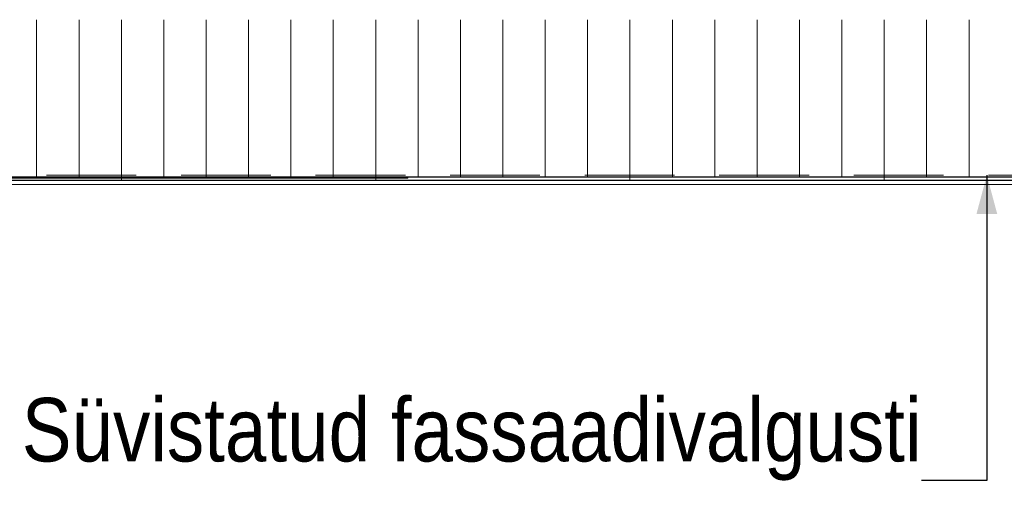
# Model space of a CAD drawing. Header units: millimetres. Extents: x -65 to 293624, y -1905 to 31061.
# Tile 41 of 256: x 31711 to 34034, y 15216 to 16355. Entities that reach past the tile are written whole.
import ezdxf

# ---------------------------------------------------------------- set-up
doc = ezdxf.new("R2010")
doc.units = ezdxf.units.MM
doc.header["$MEASUREMENT"] = 0
doc.linetypes.add('Hidden Line', pattern=[317.5, 211.666667, -105.833333])
for name, color, linetype in [('00 2D joon.AR', 7, 'Continuous'), ('00 Tekst.AR', 7, 'Continuous'), ('1247 Fassaadi valgusti.AR', 7, 'Continuous'), ('1263 Katuse alusserv.AR', 7, 'Continuous'), ('1264 Katusevarustus.AR', 7, 'Continuous')]:
    doc.layers.add(name, color=color, linetype=linetype)
doc.styles.add('GENERATED_STYLE_4', font='txt', dxfattribs={"width": 0.84})
doc.dimstyles.new('GENERATED_STYLE__1', dxfattribs={"dimtxt": 0.18, "dimasz": 91.2, "dimexe": 0.18, "dimexo": 0.0625, "dimgap": 0, "dimtad": 0, "dimtih": 1, "dimtoh": 1, "dimdec": 4, "dimzin": 0, "dimdsep": 46, "dimcen": 0.09, "dimadec": 0, "dimazin": 0, "dimtfac": 1, "dimtdec": 4, "dimtmove": 0, "dimatfit": 3, "dimldrblk": 'ARROWHEAD_5', "dimfxl": 0, "dimtolj": 1, "dimtzin": 0, "dimarcsym": 0})

# ---------------------------------------------------------------- blocks, each defined once
blk = doc.blocks.new('*X261', base_point=(-38239, 12361.4))
at = {"layer": '1263 Katuse alusserv.AR', "color": 7, "linetype": 'Continuous', "lineweight": 13}
for p, q in [((31750.6, 16355.2), (31750.6, 16291.3)), ((31750.6, 16355.2), (31750.6, 16291.3)), ((31850.6, 16355.2), (31850.6, 16291.3)), ((31850.6, 16355.2), (31850.6, 16291.3)), ((31950.6, 16355.2), (31950.6, 16291.3)), ((31950.6, 16355.2), (31950.6, 16291.3)), ((32050.6, 16355.2), (32050.6, 16291.3)), ((32050.6, 16355.2), (32050.6, 16291.3)), ((32150.6, 16355.2), (32150.6, 16291.3)), ((32150.6, 16355.2), (32150.6, 16291.3)), ((32250.6, 16355.2), (32250.6, 16291.3)), ((32250.6, 16355.2), (32250.6, 16291.3)), ((32350.6, 16355.2), (32350.6, 16291.3)), ((32350.6, 16355.2), (32350.6, 16291.3)), ((32450.6, 16355.2), (32450.6, 16291.3)), ((32450.6, 16355.2), (32450.6, 16291.3)), ((32550.6, 16355.2), (32550.6, 16291.3)), ((32550.6, 16355.2), (32550.6, 16291.3)), ((32650.6, 16355.2), (32650.6, 16291.3)), ((32650.6, 16355.2), (32650.6, 16291.3)), ((32750.6, 16355.2), (32750.6, 16291.3)), ((32750.6, 16355.2), (32750.6, 16291.3)), ((32850.6, 16355.2), (32850.6, 16291.3)), ((32850.6, 16355.2), (32850.6, 16291.3)), ((32950.6, 16355.2), (32950.6, 16291.3)), ((32950.6, 16355.2), (32950.6, 16291.3)), ((33050.6, 16355.2), (33050.6, 16291.3)), ((33050.6, 16355.2), (33050.6, 16291.3)), ((33150.6, 16355.2), (33150.6, 16291.3)), ((33150.6, 16355.2), (33150.6, 16291.3)), ((33250.6, 16355.2), (33250.6, 16291.3)), ((33250.6, 16355.2), (33250.6, 16291.3)), ((33350.6, 16355.2), (33350.6, 16291.3)), ((33350.6, 16355.2), (33350.6, 16291.3)), ((33450.6, 16355.2), (33450.6, 16291.3)), ((33450.6, 16355.2), (33450.6, 16291.3)), ((33550.6, 16355.2), (33550.6, 16291.3)), ((33550.6, 16355.2), (33550.6, 16291.3)), ((33650.6, 16355.2), (33650.6, 16291.3)), ((33650.6, 16355.2), (33650.6, 16291.3)), ((33750.6, 16355.2), (33750.6, 16291.3)), ((33750.6, 16355.2), (33750.6, 16291.3)), ((33850.6, 16355.2), (33850.6, 16291.3)), ((33850.6, 16355.2), (33850.6, 16291.3)), ((33950.6, 16355.2), (33950.6, 16291.3)), ((33950.6, 16355.2), (33950.6, 16291.3)), ((31750.6, 16291.3), (31750.6, 16227.4)), ((31750.6, 16291.3), (31750.6, 16227.4)), ((31850.6, 16291.3), (31850.6, 16227.4)), ((31850.6, 16291.3), (31850.6, 16227.4)), ((31950.6, 16291.3), (31950.6, 16227.4)), ((31950.6, 16291.3), (31950.6, 16227.4)), ((32050.6, 16291.3), (32050.6, 16227.4)), ((32050.6, 16291.3), (32050.6, 16227.4)), ((32150.6, 16291.3), (32150.6, 16227.4)), ((32150.6, 16291.3), (32150.6, 16227.4)), ((32250.6, 16291.3), (32250.6, 16227.4)), ((32250.6, 16291.3), (32250.6, 16227.4)), ((32350.6, 16291.3), (32350.6, 16227.4)), ((32350.6, 16291.3), (32350.6, 16227.4)), ((32450.6, 16291.3), (32450.6, 16227.4)), ((32450.6, 16291.3), (32450.6, 16227.4)), ((32550.6, 16291.3), (32550.6, 16227.4)), ((32550.6, 16291.3), (32550.6, 16227.4)), ((32650.6, 16291.3), (32650.6, 16227.4)), ((32650.6, 16291.3), (32650.6, 16227.4)), ((32750.6, 16291.3), (32750.6, 16227.4)), ((32750.6, 16291.3), (32750.6, 16227.4)), ((32850.6, 16291.3), (32850.6, 16227.4)), ((32850.6, 16291.3), (32850.6, 16227.4)), ((32950.6, 16291.3), (32950.6, 16227.4)), ((32950.6, 16291.3), (32950.6, 16227.4)), ((33050.6, 16291.3), (33050.6, 16227.4)), ((33050.6, 16291.3), (33050.6, 16227.4)), ((33150.6, 16291.3), (33150.6, 16227.4)), ((33150.6, 16291.3), (33150.6, 16227.4)), ((33250.6, 16291.3), (33250.6, 16227.4)), ((33250.6, 16291.3), (33250.6, 16227.4)), ((33350.6, 16291.3), (33350.6, 16227.4)), ((33350.6, 16291.3), (33350.6, 16227.4)), ((33450.6, 16291.3), (33450.6, 16227.4)), ((33450.6, 16291.3), (33450.6, 16227.4)), ((33550.6, 16291.3), (33550.6, 16227.4)), ((33550.6, 16291.3), (33550.6, 16227.4)), ((33650.6, 16291.3), (33650.6, 16227.4)), ((33650.6, 16291.3), (33650.6, 16227.4)), ((33750.6, 16291.3), (33750.6, 16227.4)), ((33750.6, 16291.3), (33750.6, 16227.4)), ((33850.6, 16291.3), (33850.6, 16227.4)), ((33850.6, 16291.3), (33850.6, 16227.4)), ((33950.6, 16291.3), (33950.6, 16227.4)), ((33950.6, 16291.3), (33950.6, 16227.4)), ((31750.6, 16227.4), (31750.6, 16163.5)), ((31750.6, 16227.4), (31750.6, 16163.5)), ((31850.6, 16227.4), (31850.6, 16163.5)), ((31850.6, 16227.4), (31850.6, 16163.5)), ((31950.6, 16227.4), (31950.6, 16163.5)), ((31950.6, 16227.4), (31950.6, 16163.5)), ((32050.6, 16227.4), (32050.6, 16163.5)), ((32050.6, 16227.4), (32050.6, 16163.5)), ((32150.6, 16227.4), (32150.6, 16163.5)), ((32150.6, 16227.4), (32150.6, 16163.5)), ((32250.6, 16227.4), (32250.6, 16163.5)), ((32250.6, 16227.4), (32250.6, 16163.5)), ((32350.6, 16227.4), (32350.6, 16163.5)), ((32350.6, 16227.4), (32350.6, 16163.5)), ((32450.6, 16227.4), (32450.6, 16163.5)), ((32450.6, 16227.4), (32450.6, 16163.5)), ((32550.6, 16227.4), (32550.6, 16163.5)), ((32550.6, 16227.4), (32550.6, 16163.5)), ((32650.6, 16227.4), (32650.6, 16163.5)), ((32650.6, 16227.4), (32650.6, 16163.5)), ((32750.6, 16227.4), (32750.6, 16163.5)), ((32750.6, 16227.4), (32750.6, 16163.5)), ((32850.6, 16227.4), (32850.6, 16163.5)), ((32850.6, 16227.4), (32850.6, 16163.5)), ((32950.6, 16227.4), (32950.6, 16163.5)), ((32950.6, 16227.4), (32950.6, 16163.5)), ((33050.6, 16227.4), (33050.6, 16163.5)), ((33050.6, 16227.4), (33050.6, 16163.5)), ((33150.6, 16227.4), (33150.6, 16163.5)), ((33150.6, 16227.4), (33150.6, 16163.5)), ((33250.6, 16227.4), (33250.6, 16163.5)), ((33250.6, 16227.4), (33250.6, 16163.5)), ((33350.6, 16227.4), (33350.6, 16163.5)), ((33350.6, 16227.4), (33350.6, 16163.5)), ((33450.6, 16227.4), (33450.6, 16163.5)), ((33450.6, 16227.4), (33450.6, 16163.5)), ((33550.6, 16227.4), (33550.6, 16163.5)), ((33550.6, 16227.4), (33550.6, 16163.5)), ((33650.6, 16227.4), (33650.6, 16163.5)), ((33650.6, 16227.4), (33650.6, 16163.5)), ((33750.6, 16227.4), (33750.6, 16163.5)), ((33750.6, 16227.4), (33750.6, 16163.5)), ((33850.6, 16227.4), (33850.6, 16163.5)), ((33850.6, 16227.4), (33850.6, 16163.5)), ((33950.6, 16227.4), (33950.6, 16163.5)), ((33950.6, 16227.4), (33950.6, 16163.5)), ((31750.6, 16163.5), (31750.6, 16099.5)), ((31750.6, 16163.5), (31750.6, 16099.5)), ((31850.6, 16163.5), (31850.6, 16099.5)), ((31850.6, 16163.5), (31850.6, 16099.5)), ((31950.6, 16163.5), (31950.6, 16099.5)), ((31950.6, 16163.5), (31950.6, 16099.5)), ((32050.6, 16163.5), (32050.6, 16099.5)), ((32050.6, 16163.5), (32050.6, 16099.5)), ((32150.6, 16163.5), (32150.6, 16099.5)), ((32150.6, 16163.5), (32150.6, 16099.5)), ((32250.6, 16163.5), (32250.6, 16099.5)), ((32250.6, 16163.5), (32250.6, 16099.5)), ((32350.6, 16163.5), (32350.6, 16099.5)), ((32350.6, 16163.5), (32350.6, 16099.5)), ((32450.6, 16163.5), (32450.6, 16099.5)), ((32450.6, 16163.5), (32450.6, 16099.5)), ((32550.6, 16163.5), (32550.6, 16099.5)), ((32550.6, 16163.5), (32550.6, 16099.5)), ((32650.6, 16163.5), (32650.6, 16099.5)), ((32650.6, 16163.5), (32650.6, 16099.5)), ((32750.6, 16163.5), (32750.6, 16099.5)), ((32750.6, 16163.5), (32750.6, 16099.5)), ((32850.6, 16163.5), (32850.6, 16099.5)), ((32850.6, 16163.5), (32850.6, 16099.5)), ((32950.6, 16163.5), (32950.6, 16099.5)), ((32950.6, 16163.5), (32950.6, 16099.5)), ((33050.6, 16163.5), (33050.6, 16099.5)), ((33050.6, 16163.5), (33050.6, 16099.5)), ((33150.6, 16163.5), (33150.6, 16099.5)), ((33150.6, 16163.5), (33150.6, 16099.5)), ((33250.6, 16163.5), (33250.6, 16099.5)), ((33250.6, 16163.5), (33250.6, 16099.5)), ((33350.6, 16163.5), (33350.6, 16099.5)), ((33350.6, 16163.5), (33350.6, 16099.5)), ((33450.6, 16163.5), (33450.6, 16099.5)), ((33450.6, 16163.5), (33450.6, 16099.5)), ((33550.6, 16163.5), (33550.6, 16099.5)), ((33550.6, 16163.5), (33550.6, 16099.5)), ((33650.6, 16163.5), (33650.6, 16099.5)), ((33650.6, 16163.5), (33650.6, 16099.5)), ((33750.6, 16163.5), (33750.6, 16099.5)), ((33750.6, 16163.5), (33750.6, 16099.5)), ((33850.6, 16163.5), (33850.6, 16099.5)), ((33850.6, 16163.5), (33850.6, 16099.5)), ((33950.6, 16163.5), (33950.6, 16099.5)), ((33950.6, 16163.5), (33950.6, 16099.5)), ((31750.6, 16099.5), (31750.6, 16035.6)), ((31750.6, 16099.5), (31750.6, 16035.6)), ((31850.6, 16099.5), (31850.6, 16035.6)), ((31850.6, 16099.5), (31850.6, 16035.6)), ((31950.6, 16099.5), (31950.6, 16035.6)), ((31950.6, 16099.5), (31950.6, 16035.6)), ((32050.6, 16099.5), (32050.6, 16035.6)), ((32050.6, 16099.5), (32050.6, 16035.6)), ((32150.6, 16099.5), (32150.6, 16035.6)), ((32150.6, 16099.5), (32150.6, 16035.6)), ((32250.6, 16099.5), (32250.6, 16035.6)), ((32250.6, 16099.5), (32250.6, 16035.6)), ((32350.6, 16099.5), (32350.6, 16035.6)), ((32350.6, 16099.5), (32350.6, 16035.6)), ((32450.6, 16099.5), (32450.6, 16035.6)), ((32450.6, 16099.5), (32450.6, 16035.6)), ((32550.6, 16099.5), (32550.6, 16035.6)), ((32550.6, 16099.5), (32550.6, 16035.6)), ((32650.6, 16099.5), (32650.6, 16035.6)), ((32650.6, 16099.5), (32650.6, 16035.6)), ((32750.6, 16099.5), (32750.6, 16035.6)), ((32750.6, 16099.5), (32750.6, 16035.6)), ((32850.6, 16099.5), (32850.6, 16035.6)), ((32850.6, 16099.5), (32850.6, 16035.6)), ((32950.6, 16099.5), (32950.6, 16035.6)), ((32950.6, 16099.5), (32950.6, 16035.6)), ((33050.6, 16099.5), (33050.6, 16035.6)), ((33050.6, 16099.5), (33050.6, 16035.6)), ((33150.6, 16099.5), (33150.6, 16035.6)), ((33150.6, 16099.5), (33150.6, 16035.6)), ((33250.6, 16099.5), (33250.6, 16035.6)), ((33250.6, 16099.5), (33250.6, 16035.6)), ((33350.6, 16099.5), (33350.6, 16035.6)), ((33350.6, 16099.5), (33350.6, 16035.6)), ((33450.6, 16099.5), (33450.6, 16035.6)), ((33450.6, 16099.5), (33450.6, 16035.6)), ((33550.6, 16099.5), (33550.6, 16035.6)), ((33550.6, 16099.5), (33550.6, 16035.6)), ((33650.6, 16099.5), (33650.6, 16035.6)), ((33650.6, 16099.5), (33650.6, 16035.6)), ((33750.6, 16099.5), (33750.6, 16035.6)), ((33750.6, 16099.5), (33750.6, 16035.6)), ((33850.6, 16099.5), (33850.6, 16035.6)), ((33850.6, 16099.5), (33850.6, 16035.6)), ((33950.6, 16099.5), (33950.6, 16035.6)), ((33950.6, 16099.5), (33950.6, 16035.6)), ((31750.6, 16035.6), (31750.6, 15984.2)), ((31750.6, 16035.6), (31750.6, 15984.2)), ((31850.6, 16035.6), (31850.6, 15984.2)), ((31850.6, 16035.6), (31850.6, 15984.2)), ((31950.6, 16035.6), (31950.6, 15984.2)), ((31950.6, 16035.6), (31950.6, 15984.2)), ((32050.6, 16035.6), (32050.6, 15984.2)), ((32050.6, 16035.6), (32050.6, 15984.2)), ((32150.6, 16035.6), (32150.6, 15984.2)), ((32150.6, 16035.6), (32150.6, 15984.2)), ((32250.6, 16035.6), (32250.6, 15984.2)), ((32250.6, 16035.6), (32250.6, 15984.2)), ((32350.6, 16035.6), (32350.6, 15984.2)), ((32350.6, 16035.6), (32350.6, 15984.2)), ((32450.6, 16035.6), (32450.6, 15984.2)), ((32450.6, 16035.6), (32450.6, 15984.2)), ((32550.6, 16035.6), (32550.6, 15984.2)), ((32550.6, 16035.6), (32550.6, 15984.2)), ((32650.6, 16035.6), (32650.6, 15984.2)), ((32650.6, 16035.6), (32650.6, 15984.2)), ((32750.6, 16035.6), (32750.6, 15984.2)), ((32750.6, 16035.6), (32750.6, 15984.2)), ((32850.6, 16035.6), (32850.6, 15984.2)), ((32850.6, 16035.6), (32850.6, 15984.2)), ((32950.6, 16035.6), (32950.6, 15984.2)), ((32950.6, 16035.6), (32950.6, 15984.2)), ((33050.6, 16035.6), (33050.6, 15984.2)), ((33050.6, 16035.6), (33050.6, 15984.2)), ((33150.6, 16035.6), (33150.6, 15984.2)), ((33150.6, 16035.6), (33150.6, 15984.2)), ((33250.6, 16035.6), (33250.6, 15984.2)), ((33250.6, 16035.6), (33250.6, 15984.2)), ((33350.6, 16035.6), (33350.6, 15984.2)), ((33350.6, 16035.6), (33350.6, 15984.2)), ((33450.6, 16035.6), (33450.6, 15984.2)), ((33450.6, 16035.6), (33450.6, 15984.2)), ((33550.6, 16035.6), (33550.6, 15984.2)), ((33550.6, 16035.6), (33550.6, 15984.2)), ((33650.6, 16035.6), (33650.6, 15984.2)), ((33650.6, 16035.6), (33650.6, 15984.2)), ((33750.6, 16035.6), (33750.6, 15984.2)), ((33750.6, 16035.6), (33750.6, 15984.2)), ((33850.6, 16035.6), (33850.6, 15984.2)), ((33850.6, 16035.6), (33850.6, 15984.2)), ((33950.6, 16035.6), (33950.6, 15984.2)), ((33950.6, 16035.6), (33950.6, 15984.2))]:
    blk.add_line(p, q, dxfattribs=at)
blk = doc.blocks.new('*X262', base_point=(-38239, 12361.4))
at = {"layer": '1263 Katuse alusserv.AR', "color": 7, "linetype": 'Continuous', "lineweight": 13}
for p, q in [((31750.6, 16355.2), (31750.6, 16291.3)), ((31750.6, 16355.2), (31750.6, 16291.3)), ((31850.6, 16355.2), (31850.6, 16291.3)), ((31850.6, 16355.2), (31850.6, 16291.3)), ((31950.6, 16355.2), (31950.6, 16291.3)), ((31950.6, 16355.2), (31950.6, 16291.3)), ((32050.6, 16355.2), (32050.6, 16291.3)), ((32050.6, 16355.2), (32050.6, 16291.3)), ((32150.6, 16355.2), (32150.6, 16291.3)), ((32150.6, 16355.2), (32150.6, 16291.3)), ((32250.6, 16355.2), (32250.6, 16291.3)), ((32250.6, 16355.2), (32250.6, 16291.3)), ((32350.6, 16355.2), (32350.6, 16291.3)), ((32350.6, 16355.2), (32350.6, 16291.3)), ((32450.6, 16355.2), (32450.6, 16291.3)), ((32450.6, 16355.2), (32450.6, 16291.3)), ((32550.6, 16355.2), (32550.6, 16291.3)), ((32550.6, 16355.2), (32550.6, 16291.3)), ((32650.6, 16355.2), (32650.6, 16291.3)), ((32650.6, 16355.2), (32650.6, 16291.3)), ((32750.6, 16355.2), (32750.6, 16291.3)), ((32750.6, 16355.2), (32750.6, 16291.3)), ((32850.6, 16355.2), (32850.6, 16291.3)), ((32850.6, 16355.2), (32850.6, 16291.3)), ((32950.6, 16355.2), (32950.6, 16291.3)), ((32950.6, 16355.2), (32950.6, 16291.3)), ((33050.6, 16355.2), (33050.6, 16291.3)), ((33050.6, 16355.2), (33050.6, 16291.3)), ((33150.6, 16355.2), (33150.6, 16291.3)), ((33150.6, 16355.2), (33150.6, 16291.3)), ((33250.6, 16355.2), (33250.6, 16291.3)), ((33250.6, 16355.2), (33250.6, 16291.3)), ((33350.6, 16355.2), (33350.6, 16291.3)), ((33350.6, 16355.2), (33350.6, 16291.3)), ((33450.6, 16355.2), (33450.6, 16291.3)), ((33450.6, 16355.2), (33450.6, 16291.3)), ((33550.6, 16355.2), (33550.6, 16291.3)), ((33550.6, 16355.2), (33550.6, 16291.3)), ((33650.6, 16355.2), (33650.6, 16291.3)), ((33650.6, 16355.2), (33650.6, 16291.3)), ((33750.6, 16355.2), (33750.6, 16291.3)), ((33750.6, 16355.2), (33750.6, 16291.3)), ((33850.6, 16355.2), (33850.6, 16291.3)), ((33850.6, 16355.2), (33850.6, 16291.3)), ((33950.6, 16355.2), (33950.6, 16291.3)), ((33950.6, 16355.2), (33950.6, 16291.3)), ((31750.6, 16291.3), (31750.6, 16227.4)), ((31750.6, 16291.3), (31750.6, 16227.4)), ((31850.6, 16291.3), (31850.6, 16227.4)), ((31850.6, 16291.3), (31850.6, 16227.4)), ((31950.6, 16291.3), (31950.6, 16227.4)), ((31950.6, 16291.3), (31950.6, 16227.4)), ((32050.6, 16291.3), (32050.6, 16227.4)), ((32050.6, 16291.3), (32050.6, 16227.4)), ((32150.6, 16291.3), (32150.6, 16227.4)), ((32150.6, 16291.3), (32150.6, 16227.4)), ((32250.6, 16291.3), (32250.6, 16227.4)), ((32250.6, 16291.3), (32250.6, 16227.4)), ((32350.6, 16291.3), (32350.6, 16227.4)), ((32350.6, 16291.3), (32350.6, 16227.4)), ((32450.6, 16291.3), (32450.6, 16227.4)), ((32450.6, 16291.3), (32450.6, 16227.4)), ((32550.6, 16291.3), (32550.6, 16227.4)), ((32550.6, 16291.3), (32550.6, 16227.4)), ((32650.6, 16291.3), (32650.6, 16227.4)), ((32650.6, 16291.3), (32650.6, 16227.4)), ((32750.6, 16291.3), (32750.6, 16227.4)), ((32750.6, 16291.3), (32750.6, 16227.4)), ((32850.6, 16291.3), (32850.6, 16227.4)), ((32850.6, 16291.3), (32850.6, 16227.4)), ((32950.6, 16291.3), (32950.6, 16227.4)), ((32950.6, 16291.3), (32950.6, 16227.4)), ((33050.6, 16291.3), (33050.6, 16227.4)), ((33050.6, 16291.3), (33050.6, 16227.4)), ((33150.6, 16291.3), (33150.6, 16227.4)), ((33150.6, 16291.3), (33150.6, 16227.4)), ((33250.6, 16291.3), (33250.6, 16227.4)), ((33250.6, 16291.3), (33250.6, 16227.4)), ((33350.6, 16291.3), (33350.6, 16227.4)), ((33350.6, 16291.3), (33350.6, 16227.4)), ((33450.6, 16291.3), (33450.6, 16227.4)), ((33450.6, 16291.3), (33450.6, 16227.4)), ((33550.6, 16291.3), (33550.6, 16227.4)), ((33550.6, 16291.3), (33550.6, 16227.4)), ((33650.6, 16291.3), (33650.6, 16227.4)), ((33650.6, 16291.3), (33650.6, 16227.4)), ((33750.6, 16291.3), (33750.6, 16227.4)), ((33750.6, 16291.3), (33750.6, 16227.4)), ((33850.6, 16291.3), (33850.6, 16227.4)), ((33850.6, 16291.3), (33850.6, 16227.4)), ((33950.6, 16291.3), (33950.6, 16227.4)), ((33950.6, 16291.3), (33950.6, 16227.4)), ((31750.6, 16227.4), (31750.6, 16163.5)), ((31750.6, 16227.4), (31750.6, 16163.5)), ((31850.6, 16227.4), (31850.6, 16163.5)), ((31850.6, 16227.4), (31850.6, 16163.5)), ((31950.6, 16227.4), (31950.6, 16163.5)), ((31950.6, 16227.4), (31950.6, 16163.5)), ((32050.6, 16227.4), (32050.6, 16163.5)), ((32050.6, 16227.4), (32050.6, 16163.5)), ((32150.6, 16227.4), (32150.6, 16163.5)), ((32150.6, 16227.4), (32150.6, 16163.5)), ((32250.6, 16227.4), (32250.6, 16163.5)), ((32250.6, 16227.4), (32250.6, 16163.5)), ((32350.6, 16227.4), (32350.6, 16163.5)), ((32350.6, 16227.4), (32350.6, 16163.5)), ((32450.6, 16227.4), (32450.6, 16163.5)), ((32450.6, 16227.4), (32450.6, 16163.5)), ((32550.6, 16227.4), (32550.6, 16163.5)), ((32550.6, 16227.4), (32550.6, 16163.5)), ((32650.6, 16227.4), (32650.6, 16163.5)), ((32650.6, 16227.4), (32650.6, 16163.5)), ((32750.6, 16227.4), (32750.6, 16163.5)), ((32750.6, 16227.4), (32750.6, 16163.5)), ((32850.6, 16227.4), (32850.6, 16163.5)), ((32850.6, 16227.4), (32850.6, 16163.5)), ((32950.6, 16227.4), (32950.6, 16163.5)), ((32950.6, 16227.4), (32950.6, 16163.5)), ((33050.6, 16227.4), (33050.6, 16163.5)), ((33050.6, 16227.4), (33050.6, 16163.5)), ((33150.6, 16227.4), (33150.6, 16163.5)), ((33150.6, 16227.4), (33150.6, 16163.5)), ((33250.6, 16227.4), (33250.6, 16163.5)), ((33250.6, 16227.4), (33250.6, 16163.5)), ((33350.6, 16227.4), (33350.6, 16163.5)), ((33350.6, 16227.4), (33350.6, 16163.5)), ((33450.6, 16227.4), (33450.6, 16163.5)), ((33450.6, 16227.4), (33450.6, 16163.5)), ((33550.6, 16227.4), (33550.6, 16163.5)), ((33550.6, 16227.4), (33550.6, 16163.5)), ((33650.6, 16227.4), (33650.6, 16163.5)), ((33650.6, 16227.4), (33650.6, 16163.5)), ((33750.6, 16227.4), (33750.6, 16163.5)), ((33750.6, 16227.4), (33750.6, 16163.5)), ((33850.6, 16227.4), (33850.6, 16163.5)), ((33850.6, 16227.4), (33850.6, 16163.5)), ((33950.6, 16227.4), (33950.6, 16163.5)), ((33950.6, 16227.4), (33950.6, 16163.5)), ((31750.6, 16163.5), (31750.6, 16099.5)), ((31750.6, 16163.5), (31750.6, 16099.5)), ((31850.6, 16163.5), (31850.6, 16099.5)), ((31850.6, 16163.5), (31850.6, 16099.5)), ((31950.6, 16163.5), (31950.6, 16099.5)), ((31950.6, 16163.5), (31950.6, 16099.5)), ((32050.6, 16163.5), (32050.6, 16099.5)), ((32050.6, 16163.5), (32050.6, 16099.5)), ((32150.6, 16163.5), (32150.6, 16099.5)), ((32150.6, 16163.5), (32150.6, 16099.5)), ((32250.6, 16163.5), (32250.6, 16099.5)), ((32250.6, 16163.5), (32250.6, 16099.5)), ((32350.6, 16163.5), (32350.6, 16099.5)), ((32350.6, 16163.5), (32350.6, 16099.5)), ((32450.6, 16163.5), (32450.6, 16099.5)), ((32450.6, 16163.5), (32450.6, 16099.5)), ((32550.6, 16163.5), (32550.6, 16099.5)), ((32550.6, 16163.5), (32550.6, 16099.5)), ((32650.6, 16163.5), (32650.6, 16099.5)), ((32650.6, 16163.5), (32650.6, 16099.5)), ((32750.6, 16163.5), (32750.6, 16099.5)), ((32750.6, 16163.5), (32750.6, 16099.5)), ((32850.6, 16163.5), (32850.6, 16099.5)), ((32850.6, 16163.5), (32850.6, 16099.5)), ((32950.6, 16163.5), (32950.6, 16099.5)), ((32950.6, 16163.5), (32950.6, 16099.5)), ((33050.6, 16163.5), (33050.6, 16099.5)), ((33050.6, 16163.5), (33050.6, 16099.5)), ((33150.6, 16163.5), (33150.6, 16099.5)), ((33150.6, 16163.5), (33150.6, 16099.5)), ((33250.6, 16163.5), (33250.6, 16099.5)), ((33250.6, 16163.5), (33250.6, 16099.5)), ((33350.6, 16163.5), (33350.6, 16099.5)), ((33350.6, 16163.5), (33350.6, 16099.5)), ((33450.6, 16163.5), (33450.6, 16099.5)), ((33450.6, 16163.5), (33450.6, 16099.5)), ((33550.6, 16163.5), (33550.6, 16099.5)), ((33550.6, 16163.5), (33550.6, 16099.5)), ((33650.6, 16163.5), (33650.6, 16099.5)), ((33650.6, 16163.5), (33650.6, 16099.5)), ((33750.6, 16163.5), (33750.6, 16099.5)), ((33750.6, 16163.5), (33750.6, 16099.5)), ((33850.6, 16163.5), (33850.6, 16099.5)), ((33850.6, 16163.5), (33850.6, 16099.5)), ((33950.6, 16163.5), (33950.6, 16099.5)), ((33950.6, 16163.5), (33950.6, 16099.5)), ((31750.6, 16099.5), (31750.6, 16035.6)), ((31750.6, 16099.5), (31750.6, 16035.6)), ((31850.6, 16099.5), (31850.6, 16035.6)), ((31850.6, 16099.5), (31850.6, 16035.6)), ((31950.6, 16099.5), (31950.6, 16035.6)), ((31950.6, 16099.5), (31950.6, 16035.6)), ((32050.6, 16099.5), (32050.6, 16035.6)), ((32050.6, 16099.5), (32050.6, 16035.6)), ((32150.6, 16099.5), (32150.6, 16035.6)), ((32150.6, 16099.5), (32150.6, 16035.6)), ((32250.6, 16099.5), (32250.6, 16035.6)), ((32250.6, 16099.5), (32250.6, 16035.6)), ((32350.6, 16099.5), (32350.6, 16035.6)), ((32350.6, 16099.5), (32350.6, 16035.6)), ((32450.6, 16099.5), (32450.6, 16035.6)), ((32450.6, 16099.5), (32450.6, 16035.6)), ((32550.6, 16099.5), (32550.6, 16035.6)), ((32550.6, 16099.5), (32550.6, 16035.6)), ((32650.6, 16099.5), (32650.6, 16035.6)), ((32650.6, 16099.5), (32650.6, 16035.6)), ((32750.6, 16099.5), (32750.6, 16035.6)), ((32750.6, 16099.5), (32750.6, 16035.6)), ((32850.6, 16099.5), (32850.6, 16035.6)), ((32850.6, 16099.5), (32850.6, 16035.6)), ((32950.6, 16099.5), (32950.6, 16035.6)), ((32950.6, 16099.5), (32950.6, 16035.6)), ((33050.6, 16099.5), (33050.6, 16035.6)), ((33050.6, 16099.5), (33050.6, 16035.6)), ((33150.6, 16099.5), (33150.6, 16035.6)), ((33150.6, 16099.5), (33150.6, 16035.6)), ((33250.6, 16099.5), (33250.6, 16035.6)), ((33250.6, 16099.5), (33250.6, 16035.6)), ((33350.6, 16099.5), (33350.6, 16035.6)), ((33350.6, 16099.5), (33350.6, 16035.6)), ((33450.6, 16099.5), (33450.6, 16035.6)), ((33450.6, 16099.5), (33450.6, 16035.6)), ((33550.6, 16099.5), (33550.6, 16035.6)), ((33550.6, 16099.5), (33550.6, 16035.6)), ((33650.6, 16099.5), (33650.6, 16035.6)), ((33650.6, 16099.5), (33650.6, 16035.6)), ((33750.6, 16099.5), (33750.6, 16035.6)), ((33750.6, 16099.5), (33750.6, 16035.6)), ((33850.6, 16099.5), (33850.6, 16035.6)), ((33850.6, 16099.5), (33850.6, 16035.6)), ((33950.6, 16099.5), (33950.6, 16035.6)), ((33950.6, 16099.5), (33950.6, 16035.6)), ((31750.6, 16035.6), (31750.6, 15984.2)), ((31750.6, 16035.6), (31750.6, 15984.2)), ((31850.6, 16035.6), (31850.6, 15984.2)), ((31850.6, 16035.6), (31850.6, 15984.2)), ((31950.6, 16035.6), (31950.6, 15984.2)), ((31950.6, 16035.6), (31950.6, 15984.2)), ((32050.6, 16035.6), (32050.6, 15984.2)), ((32050.6, 16035.6), (32050.6, 15984.2)), ((32150.6, 16035.6), (32150.6, 15984.2)), ((32150.6, 16035.6), (32150.6, 15984.2)), ((32250.6, 16035.6), (32250.6, 15984.2)), ((32250.6, 16035.6), (32250.6, 15984.2)), ((32350.6, 16035.6), (32350.6, 15984.2)), ((32350.6, 16035.6), (32350.6, 15984.2)), ((32450.6, 16035.6), (32450.6, 15984.2)), ((32450.6, 16035.6), (32450.6, 15984.2)), ((32550.6, 16035.6), (32550.6, 15984.2)), ((32550.6, 16035.6), (32550.6, 15984.2)), ((32650.6, 16035.6), (32650.6, 15984.2)), ((32650.6, 16035.6), (32650.6, 15984.2)), ((32750.6, 16035.6), (32750.6, 15984.2)), ((32750.6, 16035.6), (32750.6, 15984.2)), ((32850.6, 16035.6), (32850.6, 15984.2)), ((32850.6, 16035.6), (32850.6, 15984.2)), ((32950.6, 16035.6), (32950.6, 15984.2)), ((32950.6, 16035.6), (32950.6, 15984.2)), ((33050.6, 16035.6), (33050.6, 15984.2)), ((33050.6, 16035.6), (33050.6, 15984.2)), ((33150.6, 16035.6), (33150.6, 15984.2)), ((33150.6, 16035.6), (33150.6, 15984.2)), ((33250.6, 16035.6), (33250.6, 15984.2)), ((33250.6, 16035.6), (33250.6, 15984.2)), ((33350.6, 16035.6), (33350.6, 15984.2)), ((33350.6, 16035.6), (33350.6, 15984.2)), ((33450.6, 16035.6), (33450.6, 15984.2)), ((33450.6, 16035.6), (33450.6, 15984.2)), ((33550.6, 16035.6), (33550.6, 15984.2)), ((33550.6, 16035.6), (33550.6, 15984.2)), ((33650.6, 16035.6), (33650.6, 15984.2)), ((33650.6, 16035.6), (33650.6, 15984.2)), ((33750.6, 16035.6), (33750.6, 15984.2)), ((33750.6, 16035.6), (33750.6, 15984.2)), ((33850.6, 16035.6), (33850.6, 15984.2)), ((33850.6, 16035.6), (33850.6, 15984.2)), ((33950.6, 16035.6), (33950.6, 15984.2)), ((33950.6, 16035.6), (33950.6, 15984.2))]:
    blk.add_line(p, q, dxfattribs=at)
blk = doc.blocks.new('*X269', base_point=(-38239, 12361.4))
at = {"layer": '1263 Katuse alusserv.AR', "color": 7, "linetype": 'Continuous', "lineweight": 13}
for p, q in [((31950.6, 15981.4), (31950.6, 15976.3)), ((32550.6, 15981.4), (32550.6, 15976.3)), ((33150.6, 15983.7), (33150.6, 15976.3)), ((33750.6, 15983.7), (33750.6, 15976.3))]:
    blk.add_line(p, q, dxfattribs=at)
blk = doc.blocks.new('*X270', base_point=(-38239, 12361.4))
at = {"layer": '1263 Katuse alusserv.AR', "color": 7, "linetype": 'Continuous', "lineweight": 13}
for p, q in [((31950.6, 15981.4), (31950.6, 15976.3)), ((32550.6, 15981.4), (32550.6, 15976.3)), ((33150.6, 15983.7), (33150.6, 15976.3)), ((33750.6, 15983.7), (33750.6, 15976.3))]:
    blk.add_line(p, q, dxfattribs=at)
blk = doc.blocks.new('*X273', base_point=(-38239, 12361.4))
at = {"layer": '1263 Katuse alusserv.AR', "color": 7, "linetype": 'Continuous', "lineweight": 13}
for p, q in [((31750.6, 15976.3), (31750.6, 15975.9)), ((31750.6, 15976.3), (31750.6, 15975.9)), ((31850.6, 15976.3), (31850.6, 15975.9)), ((31850.6, 15976.3), (31850.6, 15975.9)), ((31950.6, 15976.3), (31950.6, 15975.9)), ((31950.6, 15976.3), (31950.6, 15975.9)), ((32050.6, 15976.3), (32050.6, 15975.9)), ((32050.6, 15976.3), (32050.6, 15975.9)), ((32150.6, 15976.3), (32150.6, 15975.9)), ((32150.6, 15976.3), (32150.6, 15975.9)), ((32250.6, 15976.3), (32250.6, 15975.9)), ((32250.6, 15976.3), (32250.6, 15975.9)), ((32350.6, 15976.3), (32350.6, 15975.9)), ((32350.6, 15976.3), (32350.6, 15975.9)), ((32450.6, 15976.3), (32450.6, 15975.9)), ((32450.6, 15976.3), (32450.6, 15975.9)), ((32550.6, 15976.3), (32550.6, 15975.9)), ((32550.6, 15976.3), (32550.6, 15975.9)), ((32650.6, 15976.3), (32650.6, 15975.9)), ((32650.6, 15976.3), (32650.6, 15975.9)), ((32750.6, 15976.3), (32750.6, 15975.9)), ((32750.6, 15976.3), (32750.6, 15975.9)), ((32850.6, 15976.3), (32850.6, 15975.9)), ((32850.6, 15976.3), (32850.6, 15975.9)), ((32950.6, 15976.3), (32950.6, 15975.9)), ((32950.6, 15976.3), (32950.6, 15975.9)), ((33050.6, 15976.3), (33050.6, 15975.9)), ((33050.6, 15976.3), (33050.6, 15975.9)), ((33150.6, 15976.3), (33150.6, 15975.9)), ((33150.6, 15976.3), (33150.6, 15975.9)), ((33250.6, 15976.3), (33250.6, 15975.9)), ((33250.6, 15976.3), (33250.6, 15975.9)), ((33350.6, 15976.3), (33350.6, 15975.9)), ((33350.6, 15976.3), (33350.6, 15975.9)), ((33450.6, 15976.3), (33450.6, 15975.9)), ((33450.6, 15976.3), (33450.6, 15975.9)), ((33550.6, 15976.3), (33550.6, 15975.9)), ((33550.6, 15976.3), (33550.6, 15975.9)), ((33650.6, 15976.3), (33650.6, 15975.9)), ((33650.6, 15976.3), (33650.6, 15975.9)), ((33750.6, 15976.3), (33750.6, 15975.9)), ((33750.6, 15976.3), (33750.6, 15975.9)), ((33850.6, 15976.3), (33850.6, 15975.9)), ((33850.6, 15976.3), (33850.6, 15975.9)), ((33950.6, 15976.3), (33950.6, 15975.9)), ((33950.6, 15976.3), (33950.6, 15975.9))]:
    blk.add_line(p, q, dxfattribs=at)
blk = doc.blocks.new('*X274', base_point=(-38239, 12361.4))
at = {"layer": '1263 Katuse alusserv.AR', "color": 7, "linetype": 'Continuous', "lineweight": 13}
for p, q in [((31750.6, 15976.3), (31750.6, 15975.9)), ((31750.6, 15976.3), (31750.6, 15975.9)), ((31850.6, 15976.3), (31850.6, 15975.9)), ((31850.6, 15976.3), (31850.6, 15975.9)), ((31950.6, 15976.3), (31950.6, 15975.9)), ((31950.6, 15976.3), (31950.6, 15975.9)), ((32050.6, 15976.3), (32050.6, 15975.9)), ((32050.6, 15976.3), (32050.6, 15975.9)), ((32150.6, 15976.3), (32150.6, 15975.9)), ((32150.6, 15976.3), (32150.6, 15975.9)), ((32250.6, 15976.3), (32250.6, 15975.9)), ((32250.6, 15976.3), (32250.6, 15975.9)), ((32350.6, 15976.3), (32350.6, 15975.9)), ((32350.6, 15976.3), (32350.6, 15975.9)), ((32450.6, 15976.3), (32450.6, 15975.9)), ((32450.6, 15976.3), (32450.6, 15975.9)), ((32550.6, 15976.3), (32550.6, 15975.9)), ((32550.6, 15976.3), (32550.6, 15975.9)), ((32650.6, 15976.3), (32650.6, 15975.9)), ((32650.6, 15976.3), (32650.6, 15975.9)), ((32750.6, 15976.3), (32750.6, 15975.9)), ((32750.6, 15976.3), (32750.6, 15975.9)), ((32850.6, 15976.3), (32850.6, 15975.9)), ((32850.6, 15976.3), (32850.6, 15975.9)), ((32950.6, 15976.3), (32950.6, 15975.9)), ((32950.6, 15976.3), (32950.6, 15975.9)), ((33050.6, 15976.3), (33050.6, 15975.9)), ((33050.6, 15976.3), (33050.6, 15975.9)), ((33150.6, 15976.3), (33150.6, 15975.9)), ((33150.6, 15976.3), (33150.6, 15975.9)), ((33250.6, 15976.3), (33250.6, 15975.9)), ((33250.6, 15976.3), (33250.6, 15975.9)), ((33350.6, 15976.3), (33350.6, 15975.9)), ((33350.6, 15976.3), (33350.6, 15975.9)), ((33450.6, 15976.3), (33450.6, 15975.9)), ((33450.6, 15976.3), (33450.6, 15975.9)), ((33550.6, 15976.3), (33550.6, 15975.9)), ((33550.6, 15976.3), (33550.6, 15975.9)), ((33650.6, 15976.3), (33650.6, 15975.9)), ((33650.6, 15976.3), (33650.6, 15975.9)), ((33750.6, 15976.3), (33750.6, 15975.9)), ((33750.6, 15976.3), (33750.6, 15975.9)), ((33850.6, 15976.3), (33850.6, 15975.9)), ((33850.6, 15976.3), (33850.6, 15975.9)), ((33950.6, 15976.3), (33950.6, 15975.9)), ((33950.6, 15976.3), (33950.6, 15975.9))]:
    blk.add_line(p, q, dxfattribs=at)
blk = doc.blocks.new('Section Element_243_2', base_point=(-38239, 12361.4))
at = {"layer": '1263 Katuse alusserv.AR', "color": 7, "linetype": 'Continuous', "lineweight": 13}
for p, q in [((28538.9, 15984.2), (43415.6, 15984.2)), ((28484.9, 15975.9), (43415.6, 15975.9)), ((43415.6, 15976.3), (28487.6, 15976.3))]:
    blk.add_line(p, q, dxfattribs=at)
at = {"layer": '1263 Katuse alusserv.AR', "lineweight": 0}
for name in ['*X261', '*X262', '*X273', '*X274', '*X269', '*X270']:
    blk.add_blockref(name, (-38239, 12361.4), dxfattribs=at)
blk = doc.blocks.new('Section Element_253_2', base_point=(-38239, 12361.4))
at = {"layer": '1247 Fassaadi valgusti.AR', "color": 7, "linetype": 'Continuous', "lineweight": 13}
for q in [(30340.5, 15981.4), (32626.5, 15983.7)]:
    blk.add_line((32626.5, 15981.4), q, dxfattribs=at)
blk = doc.blocks.new('Section Element_1029_2', base_point=(-38239, 12361.4))
at = {"layer": '1264 Katusevarustus.AR', "color": 7, "linetype": 'Continuous', "lineweight": 13}
for p, q in [((28398.9, 15966.4), (43415.6, 15966.4)), ((28469, 15975.9), (43415.6, 15975.9)), ((28529.4, 15983.7), (43415.6, 15983.7))]:
    blk.add_line(p, q, dxfattribs=at)
blk = doc.blocks.new('ARROWHEAD_5')
at = {"linetype": 'Continuous', "lineweight": 0}
blk.add_hatch(color=0, dxfattribs=at).paths.add_polyline_path([(-1, 0.2679), (0, 0), (-1, -0.2679)])
at = {"color": 0, "linetype": 'Continuous', "lineweight": 0}
blk.add_line((0, 0), (-1, 0), dxfattribs=at)

msp = doc.modelspace()

# ---------------------------------------------------------------- linework, layer by layer
at = {"layer": '00 2D joon.AR', "color": 41, "linetype": 'Hidden Line', "lineweight": 13, "true_color": 0xffeda8, "flags": 128}
msp.add_lwpolyline([(43415.6, 15988), (28543.4, 15988), (28543.4, 15966.4), (43415.6, 15966.4)], close=True, dxfattribs=at)

# ---------------------------------------------------------------- block references
at = {"layer": '1247 Fassaadi valgusti.AR', "lineweight": 0}
msp.add_blockref('Section Element_253_2', (-38239, 12361.4), dxfattribs=at)
at = {"layer": '1263 Katuse alusserv.AR', "lineweight": 0}
msp.add_blockref('Section Element_243_2', (-38239, 12361.4), dxfattribs=at)
at = {"layer": '1264 Katusevarustus.AR', "lineweight": 0}
msp.add_blockref('Section Element_1029_2', (-38239, 12361.4), dxfattribs=at)

# ---------------------------------------------------------------- texts
at = {"layer": '00 Tekst.AR', "color": 7, "linetype": 'Continuous', "lineweight": 13, "insert": (33838.6, 15267.1), "char_height": 150, "attachment_point": 9, "style": 'GENERATED_STYLE_4'}
msp.add_mtext('\\A1;{\\pqr;\\fArial|b0|i0|c0|p34;Süvistatud fassaadivalgusti}', dxfattribs=at)

# ---------------------------------------------------------------- leaders
at = {"layer": '00 Tekst.AR', "color": 7, "linetype": 'Continuous', "lineweight": 13, "annotation_type": 0, "has_hookline": 1, "hookline_direction": 1, "text_width": 2104.3}
msp.add_leader([(33992.7, 15988), (33992.7, 15267.1), (33838.6, 15267.1)], dimstyle='GENERATED_STYLE__1', dxfattribs=at)

doc.saveas('drawing.dxf')
